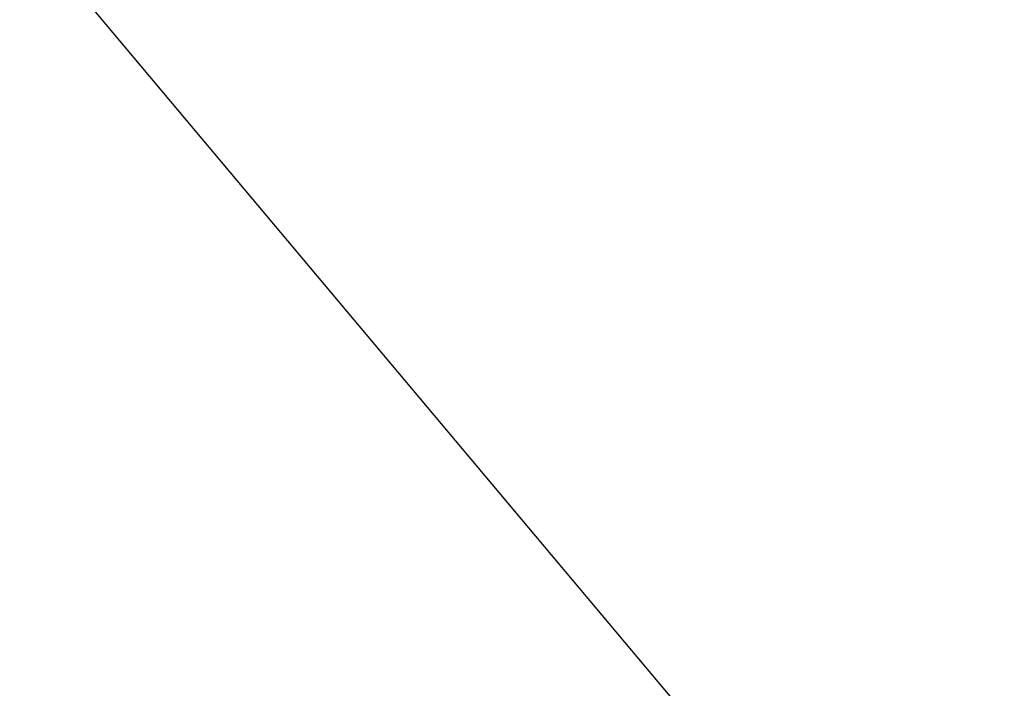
# Model space of a CAD drawing. Extents: x 0 to 363660, y 0 to 4201329.
# Tile 165 of 256: x 360221.6427 to 360221.7726, y 4200495.4823 to 4200495.5705. Entities that reach past the tile are written whole.
import ezdxf

# ---------------------------------------------------------------- set-up
doc = ezdxf.new("R2010")
doc.units = 0
doc.header["$LTSCALE"] = 0.5
doc.header["$MEASUREMENT"] = 0
doc.linetypes.add('Д_ТРОТ_ТРУБА', pattern=[3, 1.5, -1.5])
doc.layers.add('(025) Дорога', color=7, linetype='Continuous')
doc.layers.add('.', color=7, linetype='Continuous', lineweight=15)

# ---------------------------------------------------------------- blocks, each defined once
blk = doc.blocks.new('gergrgrre')
at = {"layer": '(025) Дорога', "linetype": 'Д_ТРОТ_ТРУБА', "flags": 128}
blk.add_lwpolyline([(360034.85868, 4200791.39214), (360036.73252, 4200790.50116), (360038.76123, 4200786.5526), (360042.50112, 4200778.43328), (360055.49158, 4200753.98786), (360078.80293, 4200711.41078), (360116.36904, 4200649.91548), (360150.8, 4200586.24), (360165.68243, 4200563.025), (360179.515, 4200545.24), (360209.98925, 4200509.4609), (360265.27, 4200443.63), (360306.02616, 4200398.77813), (360384.56482, 4200319.74008), (360425.36654, 4200280.59219), (360454.08745, 4200253.7751), (360461.59627, 4200243.16731), (360473.35616, 4200225.78194), (360486.07235, 4200211.83315), (360495.23317, 4200201.29455)], dxfattribs=at)

msp = doc.modelspace()

# ---------------------------------------------------------------- hatches: boundary and pattern name
at = {"layer": '.', "ltscale": 0.149071}
h = msp.add_hatch(color=256, dxfattribs=at)
h.dxf.hatch_style = 1
h.set_gradient(color1=(255, 255, 255), tint=1)
h.paths.add_polyline_path([(359890.24077, 4200193.89108), (361190.24077, 4200193.89108), (361190.24077, 4201328.89108), (359890.24077, 4201328.89108)])
h.paths.add_polyline_path([(359905.24077, 4201313.89108), (361175.24077, 4201313.89108), (361175.24077, 4200208.89108), (359905.24077, 4200208.89108)], flags=16)

# ---------------------------------------------------------------- block references
at = {"linetype": 'Continuous'}
msp.add_blockref('gergrgrre', (0, 0), dxfattribs=at)

doc.saveas('drawing.dxf')
